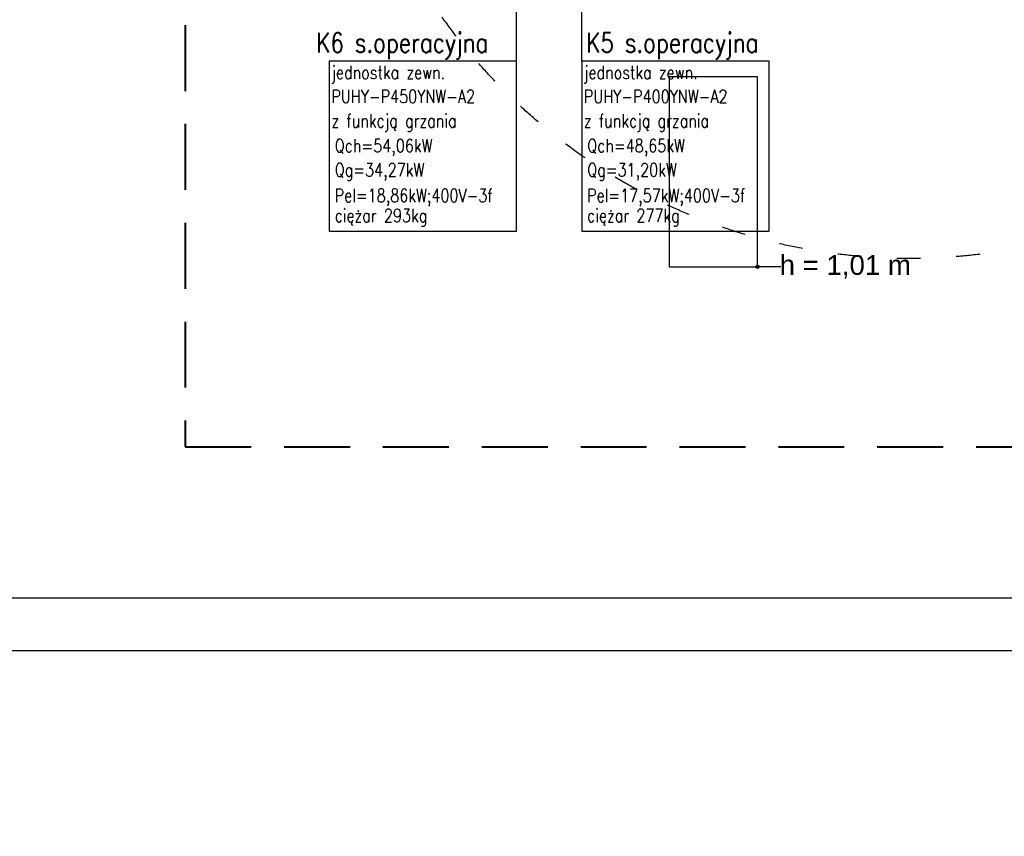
# Model space of a CAD drawing. Header units: millimetres. Extents: x -165365 to -33565, y 7406 to 103342.
# Tile 136 of 256: x -87156 to -79686, y 17747 to 23941. Entities that reach past the tile are written whole.
import ezdxf

# ---------------------------------------------------------------- set-up
doc = ezdxf.new("R2010")
doc.units = ezdxf.units.MM
doc.header["$MEASUREMENT"] = 0
for name, pattern in [('ACAD_ISO03W100', [150, 60, -90]), ('DASHED2', [0.375, 0.25, -0.125]), ('Wipeout_Contour', [1000, 0, -1000])]:
    doc.linetypes.add(name, pattern=pattern)
for name, color, linetype in [('___INST__AR_podstawy', 3, 'Continuous'), ('ELEK CIENKIE', 80, 'Continuous'), ('HVAC_CT_opisy', 3, 'Continuous'), ('Linia', 252, 'Continuous'), ('Strop', 252, 'Continuous'), ('Słup', 252, 'Continuous'), ('Tekst', 252, 'Continuous')]:
    doc.layers.add(name, color=color, linetype=linetype)
doc.layers.add('HVAC_WENTYLACJA_ETYKIETY', color=3, linetype='Continuous', lineweight=18)
doc.styles.add('OPIS1', font='ROMANS.SHX', dxfattribs={"width": 0.9})
doc.styles.add('ROMANS', font='romans.shx')
doc.styles.add('Times new roman', font='arial.ttf')

# ---------------------------------------------------------------- blocks, each defined once
blk = doc.blocks.new('A$C67C5DD4D')
at = {"layer": 'Strop', "flags": 128}
for points in [[(14228.5, 0), (57958.5, 0), (57958.5, 1406.8), (57958.5, 1410), (73208.5, 1410), (79708.5, 1410), (79708.5, 6106), (86978.5, 6106), (86978.5, 7196), (86978.5, 9216), (86978.5, 9799.9, 0.032078), (72413, 18233.9, 0.000523), (72183.3, 18342.2, 0.001989), (71307.4, 18749.6, 0.031398), (57338.7, 24062.9, 0.034913), (39523.2, 28246.2), (39523.2, 28246.2), (39523.1, 28246.2, 0.026147), (28486.3, 29455.9)], [(14228.5, 0), (57958.5, 0), (57958.5, 1406.8), (57958.5, 1410), (73208.5, 1410), (79708.5, 1410), (79708.5, 6106), (86978.5, 6106), (86978.5, 7196), (86978.5, 9216), (86978.5, 9799.9, 0.032078), (72413, 18233.9, 0.000523), (72183.3, 18342.2, 0.001989), (71307.4, 18749.6, 0.031398), (57338.7, 24062.9, 0.034913), (39523.2, 28246.2), (39523.2, 28246.2), (39523.1, 28246.2, 0.026147), (28486.3, 29455.9)], [(14228.5, 400), (57558.5, 400), (57558.5, 1406.8), (57558.5, 1810), (73208.5, 1810), (79308.5, 1810), (79308.5, 6506), (86578.5, 6506), (86578.5, 7196), (86578.5, 9216), (86578.5, 9585.9, 0.031662), (72238.7, 17873.9, 0.000515), (72013.1, 17980.2, 0.001987), (71141.1, 18385.8, 0.031396), (57220.2, 23680.9, 0.035679), (39064, 27914.9), (39064, 27915, 0.025197), (28465.5, 29056.5)]]:
    blk.add_lwpolyline(points, format="xyb", dxfattribs=at)
at = {"layer": 'Tekst', "insert": (73514.3, 4408.3), "char_height": 150, "attachment_point": 2, "style": 'Times new roman'}
blk.add_mtext('\\A1;{\\fArial|b0|i0|c0|p38;h = 1,01 m}', dxfattribs=at)
at = {"color": 254, "linetype": 'Wipeout_Contour', "lineweight": 0, "ltscale": 337220.353035}
blk.add_wipeout([(72178.5, 4320), (72848.5, 4320), (72848.5, 5760), (72178.5, 5760)], dxfattribs=at).dxf.layer = 'Słup'
at = {"layer": 'Linia', "linetype": 'Continuous'}
blk.add_hatch(color=256, dxfattribs=at).paths.add_polyline_path([(72861, 4320), (72860.1, 4324.8), (72857.4, 4328.8), (72853.3, 4331.5), (72848.5, 4332.5), (72843.8, 4331.5), (72839.7, 4328.8), (72837, 4324.8), (72836, 4320), (72837, 4315.2), (72839.7, 4311.2), (72843.8, 4308.5), (72848.5, 4307.5), (72853.3, 4308.5), (72857.4, 4311.2), (72860.1, 4315.2)])
at = {"layer": 'Linia'}
blk.add_line((73025.4, 4320), (72861, 4320), dxfattribs=at)
blk.add_circle((72848.5, 4320), 12.5, dxfattribs=at)
at = {"layer": 'Słup'}
for p, q in [((72848.5, 5760), (72178.5, 5760)), ((72178.5, 5760), (72178.5, 4320)), ((72848.5, 4320), (72848.5, 5760)), ((72178.5, 4320), (72848.5, 4320))]:
    blk.add_line(p, q, dxfattribs=at)

msp = doc.modelspace()

# ---------------------------------------------------------------- block references
msp.add_blockref('A$C67C5DD4D', (-154407.14734, 17746.99902))

# ---------------------------------------------------------------- next in the draw order: linework, layer by layer
at = {"layer": '___INST__AR_podstawy', "color": 80, "linetype": 'DASHED2', "lineweight": 40, "ltscale": 2000}
msp.add_lwpolyline([(-85900, 20700), (-74300, 20700), (-74300, 29900), (-85900, 29900)], close=True, dxfattribs=at)
at = {"layer": 'ELEK CIENKIE', "color": 80, "linetype": 'ACAD_ISO03W100', "ltscale": 3}
msp.add_circle((-80405, 26479.5), 4350, dxfattribs=at)
at = {"layer": 'HVAC_CT_opisy', "transparency": 33554687}
for points in [[(-83386.50796, 23626.2596), (-83386.50796, 25486.12132)], [(-82892.16375, 23626.2596), (-82892.16375, 25486.12132)]]:
    msp.add_lwpolyline(points, dxfattribs=at)
at = {"layer": 'HVAC_CT_opisy', "transparency": 33554687, "elevation": 0.00006}
for points in [[(-84807.59033, 22336.44431), (-83386.50796, 22336.44431), (-83386.50796, 23626.2596), (-84807.59033, 23626.2596)], [(-82892.16375, 22336.44431), (-81471.08138, 22336.44431), (-81471.08138, 23626.2596), (-82892.16375, 23626.2596)]]:
    msp.add_lwpolyline(points, close=True, dxfattribs=at)

# ---------------------------------------------------------------- next in the draw order: texts
at = {"layer": 'HVAC_CT_opisy', "transparency": 33554687, "style": 'ROMANS', "width": 0.8}
for s, p in [('jednostka zewn.', (-84791.6663, 23491.27533, 0.00006)), ('jednostka zewn.', (-82876.23972, 23491.27533, 0.00006)), ('PUHY-P450YNW-A2', (-84791.6663, 23309.18823, 0.00006)), ('PUHY-P400YNW-A2', (-82876.23972, 23309.18823, 0.00006)), ('z funkcją grzania', (-84791.6663, 23124.42881, 0.00006)), ('z funkcją grzania', (-82876.23972, 23124.42881, 0.00006)), ('Qch=54,06kW', (-84765.68646, 22935.73483, 0.00006)), ('Qch=48,65kW', (-82850.25988, 22935.73483, 0.00006)), ('Qg=34,27kW', (-84765.68646, 22751.90523, 0.00006)), ('Qg=31,20kW', (-82850.25988, 22751.90523, 0.00006)), ('Pel=18,86kW;400V-3f', (-84766.76392, 22558.07749, 0.00006)), ('Pel=17,57kW;400V-3f', (-82851.33734, 22558.07749, 0.00006)), ('ciężar 293kg', (-84766.76392, 22405.52205, 0.00006)), ('ciężar 277kg', (-82851.33734, 22405.52205, 0.00006))]:
    msp.add_text(s, height=100, dxfattribs=at).set_placement(p)
at = {"layer": 'HVAC_WENTYLACJA_ETYKIETY', "char_height": 150, "width": 2111.839537, "attachment_point": 1, "style": 'OPIS1'}
for s, insert in [('\\C6;\\W0.8;K6 s.operacyjna', (-84907.1896, 23841.97042)), ('\\C6;\\W0.8;K5 s.operacyjna', (-82858.2583, 23841.97042))]:
    msp.add_mtext(s, dxfattribs=dict(at, insert=insert))

doc.saveas('drawing.dxf')
